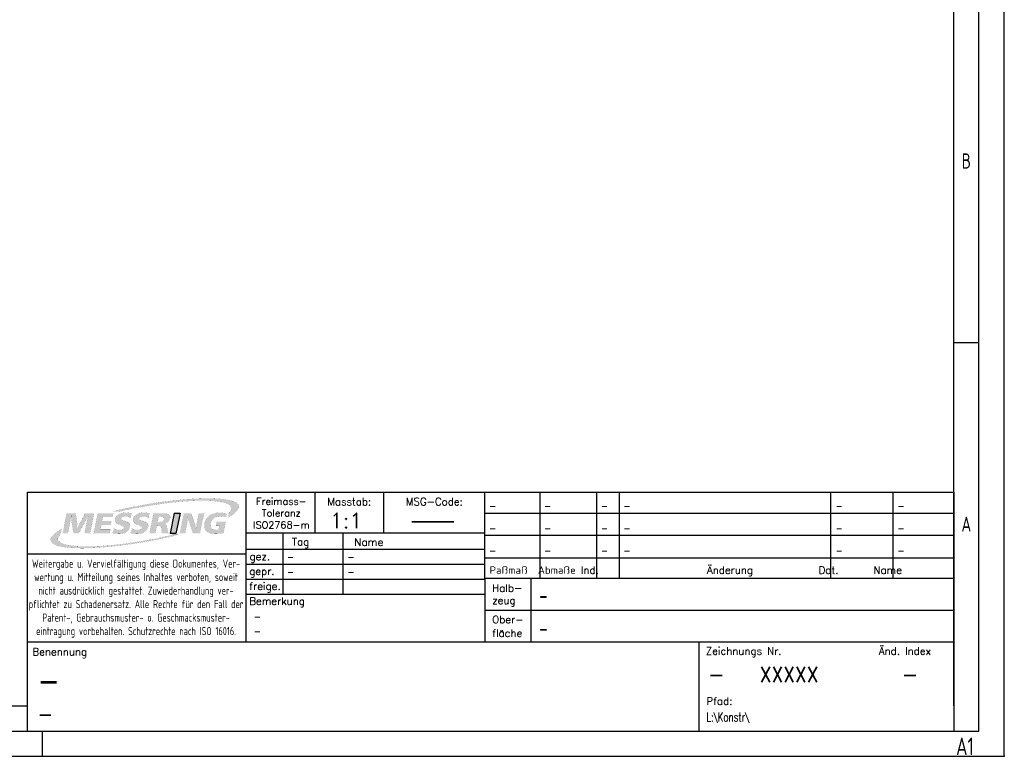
# Paper-space layout 'A1 - Layout' of a CAD drawing. Extents: x 0 to 841, y 1 to 595.
# Tile 3 of 5: x 647 to 841, y 1 to 146. Entities that reach past the tile are written whole.
import ezdxf
from ezdxf.enums import TextEntityAlignment as Align

# ---------------------------------------------------------------- set-up
doc = ezdxf.new("R2010")
doc.units = 0
doc.header["$LTSCALE"] = 50
doc.header["$PDSIZE"] = -1
doc.layers.get('0').update_dxf_attribs({"color": 6, "linetype": 'CONTINUOUS'})
for name, color, linetype in [('3', 3, 'CONTINUOUS'), ('5', 4, 'CONTINUOUS'), ('6', 2, 'CONTINUOUS'), ('7', 7, 'CONTINUOUS'), ('EBENE_1', 7, 'CONTINUOUS'), ('RAHMEN', 6, 'CONTINUOUS'), ('SFD', 6, 'CONTINUOUS')]:
    doc.layers.add(name, color=color, linetype=linetype)
doc.styles.add('ISO8', font='ISOCP3.SHX', dxfattribs={"width": 0.8})
doc.styles.add('ROMANS', font='SIMPLEX', dxfattribs={"height": 3})
doc.styles.get("Standard").update_dxf_attribs({"font": 'isocp3.shx'})

# ---------------------------------------------------------------- blocks, each defined once
blk = doc.blocks.new('RAHMEN-A1')
at = {"layer": 'RAHMEN', "color": 3}
for p, q in [((841, 0), (841, 594)), ((651, 0), (651, 5)), ((0, 0), (841, 0))]:
    blk.add_line(p, q, dxfattribs=at)
at = {"layer": 'RAHMEN', "color": 5}
for p, q in [((836, 5), (836, 589)), ((5, 5), (836, 5))]:
    blk.add_line(p, q, dxfattribs=at)
at = {"layer": 'RAHMEN', "color": 2}
for p, q in [((831, 10), (831, 584)), ((831, 81.75), (836, 81.75)), ((10, 10), (648, 10))]:
    blk.add_line(p, q, dxfattribs=at)
at = {"layer": 'RAHMEN', "color": 2, "style": 'ISO8', "width": 0.8}
for s, p in [('B', (833.5, 117.62)), ('A', (833.5, 45.88))]:
    blk.add_text(s, height=3, dxfattribs=at).set_placement(p, align=Align.MIDDLE)
blk = doc.blocks.new('MESSRING')
at = {"layer": '7', "linetype": 'Continuous'}
h = blk.add_hatch(color=1, dxfattribs=at)
h.paths.add_polyline_path([(-4.134622, 0.010354), (-4.130075, 0.035084), (-4.125008, 0.066667), (-4.119492, 0.105047), (-4.113625, 0.148646), (-4.107487, 0.19585), (-4.101173, 0.246543), (-4.100803, 0.210274), (-4.099705, 0.175362), (-4.09802, 0.141748), (-4.095717, 0.109752), (-4.092751, 0.079765), (-4.089236, 0.05185), (-3.975563, -0.728244), (-3.682457, -0.728244), (-3.247906, 0.064878), (-3.232773, 0.092542), (-3.217756, 0.121268), (-3.202988, 0.151055), (-3.188301, 0.181901), (-3.173543, 0.213749), (-3.158858, 0.246543), (-3.171549, 0.204333), (-3.183045, 0.163834), (-3.193488, 0.124988), (-3.202965, 0.087471), (-3.211467, 0.050893), (-3.21902, 0.015142), (-3.367862, -0.728244), (-3.060921, -0.728244), (-2.839228, 0.378992), (-3.329799, 0.378992), (-3.686016, -0.280083), (-3.698913, -0.306234), (-3.711965, -0.335757), (-3.72524, -0.368654), (-3.73824, -0.40429), (-3.75102, -0.442058), (-3.763508, -0.481957), (-3.759236, -0.444917), (-3.756252, -0.409415), (-3.754579, -0.375567), (-3.754213, -0.343719), (-3.755271, -0.314059), (-3.757921, -0.286469), (-3.848634, 0.378992), (-4.347169, 0.378992), (-4.568866, -0.728244), (-4.282516, -0.728244)])
h.paths.add_polyline_path([(-2.439654, -0.262264), (-1.944657, -0.262264), (-1.902539, -0.051878), (-2.397528, -0.051878), (-2.35274, 0.171799), (-1.828315, 0.171799), (-1.786835, 0.378992), (-2.637917, 0.378992), (-2.859614, -0.728244), (-1.988815, -0.728244), (-1.946051, -0.514673), (-2.490189, -0.514673)])
h.paths.add_polyline_path([(-1.344579, 0.046523), (-1.349984, 0.066935), (-1.348638, 0.089358), (-1.336285, 0.120204), (-1.312528, 0.146269), (-1.27737, 0.167551), (-1.232309, 0.183318), (-1.17883, 0.192822), (-1.116882, 0.196004), (-1.073663, 0.194408), (-1.030041, 0.189621), (-0.986142, 0.181642), (-0.941801, 0.170402), (-0.896731, 0.155911), (-0.850909, 0.138287), (-0.781031, 0.36676), (-0.830993, 0.378978), (-0.882714, 0.388946), (-0.93635, 0.396547), (-0.991725, 0.402055), (-1.049186, 0.405319), (-1.108594, 0.406394), (-1.188035, 0.40391), (-1.262134, 0.396453), (-1.330887, 0.384016), (-1.394286, 0.366592), (-1.452324, 0.344174), (-1.504996, 0.316756), (-1.572663, 0.267084), (-1.625727, 0.207811), (-1.66422, 0.13891), (-1.688173, 0.060358), (-1.694515, -0.012947), (-1.682321, -0.076977), (-1.651587, -0.131665), (-1.600099, -0.179831), (-1.525549, -0.223855), (-1.427902, -0.263858), (-1.411425, -0.269602), (-1.390701, -0.276646), (-1.365894, -0.28487), (-1.274119, -0.323799), (-1.22275, -0.365624), (-1.211799, -0.410406), (-1.22497, -0.44526), (-1.249515, -0.474853), (-1.285508, -0.49924), (-1.331032, -0.517417), (-1.384124, -0.528324), (-1.444787, -0.531961), (-1.49364, -0.52992), (-1.543699, -0.5238), (-1.595031, -0.513602), (-1.646937, -0.499509), (-1.699208, -0.481687), (-1.75178, -0.460142), (-1.828913, -0.707232), (-1.770763, -0.721595), (-1.711819, -0.733299), (-1.652016, -0.742346), (-1.591522, -0.748805), (-1.530584, -0.752724), (-1.469256, -0.754043), (-1.387028, -0.751363), (-1.310437, -0.743326), (-1.239478, -0.729939), (-1.174146, -0.711211), (-1.114433, -0.687147), (-1.060335, -0.657756), (-1.003482, -0.61582), (-0.956028, -0.566925), (-0.91796, -0.511071), (-0.889262, -0.448259), (-0.869921, -0.378488), (-0.863286, -0.328643), (-0.864289, -0.283291), (-0.872976, -0.242315), (-0.88937, -0.205098), (-0.914036, -0.17066), (-0.947067, -0.139118), (-1.002117, -0.106325), (-1.08796, -0.070221), (-1.204677, -0.030866), (-1.225179, -0.024552), (-1.24231, -0.01936), (-1.25598, -0.015169), (-1.288096, -0.00275), (-1.3136, 0.011681), (-1.33235, 0.028181)])
h.paths.add_polyline_path([(-0.100026, -0.070221), (-0.21674, -0.030866), (-0.237241, -0.024552), (-0.254374, -0.01936), (-0.268047, -0.015169), (-0.300163, -0.00275), (-0.325666, 0.011681), (-0.344413, 0.028181), (-0.356638, 0.046523), (-0.362046, 0.066935), (-0.360709, 0.089358), (-0.348353, 0.120204), (-0.324596, 0.146269), (-0.289437, 0.167551), (-0.244377, 0.183318), (-0.190895, 0.192822), (-0.128937, 0.196004), (-0.085723, 0.194408), (-0.042105, 0.189621), (0.001791, 0.181642), (0.04614, 0.170402), (0.09121, 0.155911), (0.137024, 0.138287), (0.206902, 0.36676), (0.156938, 0.378978), (0.105219, 0.388946), (0.051587, 0.396547), (-0.003788, 0.402055), (-0.06125, 0.405319), (-0.120661, 0.406394), (-0.200102, 0.40391), (-0.274201, 0.396453), (-0.342953, 0.384016), (-0.406351, 0.366592), (-0.464389, 0.344174), (-0.517059, 0.316756), (-0.584728, 0.267084), (-0.637793, 0.207811), (-0.676285, 0.13891), (-0.700236, 0.060358), (-0.706576, -0.012947), (-0.694381, -0.076977), (-0.663642, -0.131665), (-0.612163, -0.179831), (-0.537616, -0.223855), (-0.439965, -0.263858), (-0.42349, -0.269602), (-0.402764, -0.276646), (-0.377961, -0.28487), (-0.286188, -0.323799), (-0.234817, -0.365624), (-0.223866, -0.410406), (-0.237039, -0.44526), (-0.261582, -0.474853), (-0.297571, -0.49924), (-0.343099, -0.517417), (-0.396193, -0.528324), (-0.456858, -0.531961), (-0.505705, -0.52992), (-0.555762, -0.5238), (-0.607094, -0.513602), (-0.659001, -0.499509), (-0.711274, -0.481687), (-0.763846, -0.460142), (-0.84098, -0.707232), (-0.782829, -0.721595), (-0.723883, -0.733299), (-0.664079, -0.742346), (-0.603585, -0.748805), (-0.542646, -0.752724), (-0.481315, -0.754043), (-0.399087, -0.751363), (-0.322498, -0.743326), (-0.251541, -0.729939), (-0.186211, -0.711211), (-0.126499, -0.687147), (-0.072402, -0.657756), (-0.015547, -0.61582), (0.031906, -0.566925), (0.069974, -0.511071), (0.098671, -0.448259), (0.118012, -0.378488), (0.124648, -0.328643), (0.123644, -0.283291), (0.114957, -0.242315), (0.098565, -0.205098), (0.073898, -0.17066), (0.040866, -0.139118), (-0.014184, -0.106325)])
h.paths.add_polyline_path([(0.606031, -0.295772), (0.653413, -0.295772), (0.710484, -0.298876), (0.755193, -0.308188), (0.787602, -0.323705), (0.810493, -0.347552), (0.827271, -0.381331), (0.837941, -0.425039), (0.884949, -0.728244), (1.225441, -0.728244), (1.151595, -0.357269), (1.126531, -0.27378), (1.086915, -0.213333), (1.033764, -0.179008), (1.10982, -0.158259), (1.175752, -0.127337), (1.231575, -0.086189), (1.276216, -0.035723), (1.308686, 0.023195), (1.329075, 0.090685), (1.333808, 0.179517), (1.309076, 0.251859), (1.254819, 0.307713), (1.207948, 0.333408), (1.149845, 0.353371), (1.080526, 0.367613), (1.000006, 0.37615), (0.908303, 0.378992), (0.421244, 0.378992), (0.199543, -0.728244), (0.519441, -0.728244)])
h.paths.add_polyline_path([(0.645331, -0.099488), (0.702154, 0.184307), (0.783083, 0.184307), (0.859777, 0.180406), (0.919671, 0.168702), (0.962638, 0.149197), (0.989924, 0.121367), (1.002308, 0.084731), (0.999799, 0.03935), (0.985409, -0.003108), (0.960787, -0.037881), (0.925945, -0.064906), (0.880888, -0.084158), (0.825612, -0.095666), (0.760098, -0.099488)], flags=16)
h.paths.add_polyline_path([(1.326083, -0.728244), (1.652752, -0.728244), (1.874449, 0.378992), (1.54778, 0.378992)])
h.paths.add_polyline_path([(2.267697, -0.143902), (2.275673, -0.099594), (2.282719, -0.050792), (2.28874, 0.002382), (2.293807, 0.059473), (2.297492, 0.120116), (2.299858, 0.184307), (2.303782, 0.141749), (2.308855, 0.101323), (2.315012, 0.063028), (2.322656, 0.026755), (2.33166, -0.007628), (2.342016, -0.040181), (2.572988, -0.728244), (2.979114, -0.728244), (3.200811, 0.378992), (2.905933, 0.378992), (2.780362, -0.248161), (2.773294, -0.287447), (2.76735, -0.329273), (2.762587, -0.373701), (2.758956, -0.420877), (2.756514, -0.47095), (2.755445, -0.523976), (2.747311, -0.469456), (2.739246, -0.420783), (2.73113, -0.377961), (2.72299, -0.341176), (2.715081, -0.310127), (2.70739, -0.28487), (2.485398, 0.378992), (2.0775, 0.378992), (1.855807, -0.728244), (2.150693, -0.728244)])
h.paths.add_polyline_path([(3.224028, -0.458852), (3.247064, -0.514137), (3.278788, -0.563951), (3.319205, -0.608295), (3.361523, -0.642429), (3.41013, -0.672022), (3.465026, -0.697071), (3.526213, -0.717572), (3.59369, -0.733524), (3.667459, -0.744921), (3.74752, -0.751762), (3.833874, -0.754043), (3.906548, -0.752635), (3.978602, -0.748449), (4.050024, -0.741547), (4.120746, -0.731881), (4.190209, -0.719378), (4.258539, -0.704039), (4.382087, -0.086992), (3.889744, -0.086992), (3.847941, -0.295772), (4.036866, -0.295772), (3.990528, -0.527173), (3.97092, -0.531003), (3.950811, -0.534066), (3.930114, -0.536476), (3.908265, -0.538252), (3.885311, -0.539318), (3.861189, -0.539673), (3.779453, -0.533489), (3.709074, -0.514938), (3.650105, -0.484019), (3.602602, -0.440732), (3.568007, -0.386973), (3.548122, -0.324633), (3.542921, -0.253715), (3.552378, -0.17422), (3.576077, -0.091992), (3.612437, -0.018863), (3.661482, 0.04514), (3.723236, 0.099992), (3.780309, 0.136184), (3.842554, 0.164334), (3.90997, 0.184443), (3.982559, 0.196509), (4.060319, 0.200531), (4.130221, 0.198781), (4.199843, 0.193213), (4.268501, 0.18335), (4.335506, 0.168715), (4.400173, 0.148831), (4.431882, 0.358197), (4.356473, 0.377149), (4.282123, 0.391156), (4.207731, 0.400639), (4.132196, 0.40602), (4.054417, 0.40772), (3.980189, 0.4058), (3.908961, 0.40004), (3.84073, 0.390443), (3.775495, 0.37701), (3.713253, 0.359744), (3.654002, 0.338647), (3.597742, 0.313721), (3.544469, 0.284968), (3.494181, 0.25239), (3.441835, 0.211558), (3.394614, 0.166856), (3.352515, 0.118276), (3.315532, 0.065812), (3.28366, 0.009459), (3.256895, -0.050791), (3.235232, -0.114943), (3.218665, -0.183004), (3.206999, -0.260172), (3.204, -0.331869), (3.209675, -0.398096)])
h.paths.add_polyline_path([(4.64176, 0.777098), (4.663984, 0.746917), (4.68663, 0.695289), (4.692565, 0.640843), (4.682079, 0.583789), (4.65546, 0.524337), (4.612995, 0.462697), (4.554972, 0.399079), (4.51598, 0.15485), (4.583121, 0.192843), (4.646449, 0.230537), (4.705924, 0.267907), (4.7615, 0.304932), (4.813137, 0.341588), (4.86079, 0.37785), (4.904417, 0.413697), (4.967685, 0.472075), (5.01964, 0.529164), (5.060097, 0.584825), (5.08887, 0.638924), (5.105771, 0.691323), (5.110615, 0.741887), (5.103215, 0.79048), (5.083386, 0.836965), (5.062694, 0.867447), (5.036231, 0.896838), (5.003885, 0.9251), (4.965545, 0.952198), (4.921101, 0.978095), (4.870442, 1.002754), (4.813458, 1.026141), (4.750036, 1.048218), (4.680067, 1.06895), (4.60344, 1.0883), (4.520044, 1.106231), (4.429768, 1.122709), (4.384115, 1.130057), (4.337175, 1.136993), (4.288971, 1.143518), (4.239524, 1.149633), (4.188856, 1.155338), (4.136991, 1.160634), (4.083951, 1.165523), (4.029758, 1.170005), (3.974434, 1.174081), (3.918001, 1.177752), (3.860483, 1.18102), (3.801902, 1.183884), (3.742279, 1.186346), (3.681638, 1.188407), (3.620001, 1.190068), (3.557389, 1.191329), (3.493826, 1.192192), (3.429334, 1.192657), (3.363935, 1.192725), (3.297652, 1.192398), (3.230506, 1.191676), (3.162521, 1.19056), (3.093719, 1.189051), (3.024122, 1.18715), (2.953752, 1.184858), (2.900816, 1.182899), (2.847473, 1.180732), (2.793732, 1.178357), (2.739599, 1.175775), (2.685081, 1.172987), (2.630186, 1.169995), (2.57492, 1.166798), (2.519292, 1.163398), (2.463308, 1.159795), (2.406976, 1.155991), (2.350303, 1.151986), (2.293296, 1.147781), (2.235962, 1.143377), (2.178308, 1.138775), (2.120343, 1.133976), (2.062072, 1.12898), (2.003503, 1.123788), (1.944644, 1.118401), (1.885502, 1.112821), (1.826084, 1.107047), (1.766396, 1.101081), (1.706448, 1.094923), (1.646244, 1.088575), (1.585794, 1.082037), (1.525104, 1.07531), (1.464181, 1.068395), (1.403032, 1.061293), (1.341665, 1.054004), (1.280088, 1.04653), (1.218306, 1.038871), (1.156328, 1.031028), (1.094161, 1.023003), (1.031812, 1.014795), (0.969287, 1.006406), (0.9114, 0.998499), (0.853396, 0.990444), (0.795282, 0.982241), (0.737064, 0.973891), (0.678748, 0.965394), (0.62034, 0.956751), (0.561847, 0.947965), (0.503273, 0.939034), (0.444626, 0.92996), (0.385911, 0.920745), (0.327135, 0.911388), (0.268303, 0.901892), (0.209421, 0.892256), (0.150496, 0.882481), (0.091533, 0.872569), (0.032539, 0.86252), (-0.026481, 0.852335), (-0.085519, 0.842015), (-0.144572, 0.831561), (-0.203631, 0.820974), (-0.262692, 0.810255), (-0.321747, 0.799404), (-0.380792, 0.788423), (-0.43982, 0.777312), (-0.498825, 0.766072), (-0.557801, 0.754704), (-0.616742, 0.743208), (-0.675641, 0.731587), (-0.734494, 0.719841), (-0.793293, 0.70797), (-0.852033, 0.695975), (-0.910708, 0.683857), (-0.969311, 0.671618), (-1.027837, 0.659258), (-1.086279, 0.646778), (-1.144632, 0.634178), (-1.20289, 0.621461), (-1.265333, 0.607672), (-1.327651, 0.593746), (-1.389837, 0.579686), (-1.45188, 0.565493), (-1.513772, 0.551169), (-1.575503, 0.536716), (-1.637065, 0.522135), (-1.698448, 0.507428), (-1.759643, 0.492597), (-1.820641, 0.477644), (-1.881433, 0.462571), (-1.472, 0.462571), (-1.400011, 0.47943), (-1.327785, 0.496098), (-1.255336, 0.512572), (-1.18268, 0.528849), (-1.109831, 0.544925), (-1.051875, 0.557544), (-0.993819, 0.570036), (-0.935669, 0.5824), (-0.877432, 0.594635), (-0.819116, 0.606739), (-0.760728, 0.618712), (-0.702274, 0.630553), (-0.643761, 0.642259), (-0.585197, 0.653832), (-0.526588, 0.665268), (-0.467942, 0.676568), (-0.409266, 0.68773), (-0.350566, 0.698753), (-0.291849, 0.709636), (-0.233123, 0.720379), (-0.174395, 0.730978), (-0.115671, 0.741435), (-0.056958, 0.751747), (0.001735, 0.761914), (0.060404, 0.771935), (0.119039, 0.781808), (0.177635, 0.791532), (0.236185, 0.801107), (0.294681, 0.810531), (0.353116, 0.819803), (0.411483, 0.828922), (0.469776, 0.837887), (0.527988, 0.846697), (0.586111, 0.855351), (0.644138, 0.863847), (0.702062, 0.872186), (0.759877, 0.880365), (0.817575, 0.888383), (0.87515, 0.89624), (0.937852, 0.904633), (1.000372, 0.912833), (1.062702, 0.920838), (1.12483, 0.928646), (1.186748, 0.936257), (1.248447, 0.943669), (1.309916, 0.95088), (1.371147, 0.95789), (1.43213, 0.964697), (1.492856, 0.9713), (1.553314, 0.977697), (1.613496, 0.983886), (1.673393, 0.989868), (1.732994, 0.995639), (1.79229, 1.0012), (1.851273, 1.006548), (1.909931, 1.011682), (1.968257, 1.016601), (2.02624, 1.021304), (2.083871, 1.025789), (2.14114, 1.030054), (2.198039, 1.034099), (2.254557, 1.037922), (2.310686, 1.041522), (2.366415, 1.044897), (2.421736, 1.048046), (2.476639, 1.050968), (2.531113, 1.053661), (2.585151, 1.056124), (2.638743, 1.058355), (2.691878, 1.060354), (2.7652, 1.062752), (2.837633, 1.064698), (2.909146, 1.06619), (2.979707, 1.067226), (3.049286, 1.067804), (3.11785, 1.067923), (3.185368, 1.06758), (3.251809, 1.066774), (3.317142, 1.065503), (3.381334, 1.063765), (3.444355, 1.061558), (3.506173, 1.05888), (3.566756, 1.05573), (3.626074, 1.052104), (3.684094, 1.048003), (3.740786, 1.043423), (3.796118, 1.038362), (3.850058, 1.03282), (3.902576, 1.026793), (3.953639, 1.020281), (4.003216, 1.013281), (4.051276, 1.005791), (4.142136, 0.989519), (4.225627, 0.971671), (4.301863, 0.952289), (4.370954, 0.931413), (4.433014, 0.909085), (4.488153, 0.885346), (4.536486, 0.860237), (4.578123, 0.833799), (4.613177, 0.806072)])
h.paths.add_polyline_path([(-4.996131, -1.346673), (-4.955492, -1.363811), (-4.911607, -1.380229), (-4.864498, -1.395915), (-4.814186, -1.410855), (-4.760695, -1.425038), (-4.704047, -1.438452), (-4.644263, -1.451084), (-4.581366, -1.462922), (-4.515379, -1.473953), (-4.446324, -1.484166), (-4.374223, -1.493548), (-4.299098, -1.502086), (-4.220971, -1.509768), (-4.139866, -1.516583), (-4.087877, -1.520387), (-4.035149, -1.52383), (-3.981691, -1.526915), (-3.927514, -1.529646), (-3.872626, -1.532024), (-3.817038, -1.534053), (-3.760759, -1.535737), (-3.703798, -1.537077), (-3.646166, -1.538077), (-3.587871, -1.53874), (-3.528924, -1.539069), (-3.469333, -1.539067), (-3.409109, -1.538737), (-3.348261, -1.538082), (-3.286799, -1.537104), (-3.224732, -1.535808), (-3.16207, -1.534195), (-3.098822, -1.53227), (-3.034998, -1.530034), (-2.970608, -1.527491), (-2.905661, -1.524644), (-2.840167, -1.521495), (-2.774135, -1.518049), (-2.707575, -1.514307), (-2.65266, -1.511021), (-2.59739, -1.507531), (-2.541772, -1.50384), (-2.485816, -1.499947), (-2.42953, -1.495856), (-2.372923, -1.491566), (-2.316003, -1.487079), (-2.25878, -1.482397), (-2.201263, -1.477521), (-2.143459, -1.472452), (-2.085377, -1.467192), (-2.027028, -1.461741), (-1.968418, -1.456102), (-1.909557, -1.450275), (-1.850454, -1.444262), (-1.791117, -1.438063), (-1.731555, -1.431682), (-1.671777, -1.425118), (-1.611791, -1.418373), (-1.551607, -1.411449), (-1.491233, -1.404346), (-1.430677, -1.397066), (-1.369949, -1.389611), (-1.309058, -1.381981), (-1.248011, -1.374178), (-1.186818, -1.366204), (-1.125487, -1.358059), (-1.064028, -1.349745), (-1.002449, -1.341264), (-0.94497, -1.333211), (-0.887358, -1.325008), (-0.82962, -1.316656), (-0.771762, -1.308157), (-0.713791, -1.29951), (-0.655713, -1.290717), (-0.597535, -1.281779), (-0.539264, -1.272696), (-0.480905, -1.26347), (-0.422466, -1.254101), (-0.363952, -1.244591), (-0.305371, -1.234939), (-0.246728, -1.225148), (-0.188031, -1.215217), (-0.129285, -1.205149), (-0.070498, -1.194943), (-0.011675, -1.184601), (0.047176, -1.174123), (0.10605, -1.163511), (0.164939, -1.152765), (0.223837, -1.141886), (0.282739, -1.130876), (0.341636, -1.119734), (0.400523, -1.108462), (0.459394, -1.097061), (0.518241, -1.085532), (0.577059, -1.073875), (0.63584, -1.062092), (0.694579, -1.050183), (0.753268, -1.03815), (0.811902, -1.025992), (0.8719, -1.013409), (0.931844, -1.000693), (0.991729, -0.987844), (1.051549, -0.974862), (1.111299, -0.961748), (1.170972, -0.948502), (1.230565, -0.935125), (1.290071, -0.921617), (1.349485, -0.907979), (1.408801, -0.894211), (1.468014, -0.880313), (1.527119, -0.866286), (1.58611, -0.852131), (1.644982, -0.837848), (1.703729, -0.823436), (1.762346, -0.808898), (1.464516, -0.808898), (1.399712, -0.824485), (1.334755, -0.839906), (1.269653, -0.855158), (1.204416, -0.870242), (1.13905, -0.885157), (1.073566, -0.899902), (1.007971, -0.914477), (0.942273, -0.928881), (0.876482, -0.943114), (0.810606, -0.957175), (0.744654, -0.971063), (0.686615, -0.983129), (0.628499, -0.995067), (0.570313, -1.006876), (0.512067, -1.018554), (0.453769, -1.0301), (0.395426, -1.041513), (0.337048, -1.052791), (0.278643, -1.063932), (0.220219, -1.074937), (0.161784, -1.085803), (0.103348, -1.096529), (0.044918, -1.107114), (-0.013498, -1.117556), (-0.07189, -1.127855), (-0.130251, -1.138008), (-0.188572, -1.148015), (-0.246845, -1.157874), (-0.305061, -1.167584), (-0.363212, -1.177144), (-0.421289, -1.186552), (-0.479285, -1.195807), (-0.53719, -1.204908), (-0.594997, -1.213853), (-0.652696, -1.222641), (-0.710281, -1.23127), (-0.767741, -1.239741), (-0.825069, -1.24805), (-0.882257, -1.256197), (-0.939295, -1.264181), (-1.002881, -1.272915), (-1.066334, -1.281458), (-1.129641, -1.289807), (-1.192791, -1.297961), (-1.255772, -1.305917), (-1.318573, -1.313674), (-1.38118, -1.32123), (-1.443583, -1.328583), (-1.50577, -1.335731), (-1.567729, -1.342673), (-1.629447, -1.349406), (-1.690914, -1.355929), (-1.752117, -1.362239), (-1.813044, -1.368336), (-1.873684, -1.374216), (-1.934024, -1.379879), (-1.994053, -1.385321), (-2.053759, -1.390543), (-2.113131, -1.395541), (-2.172155, -1.400313), (-2.230821, -1.404859), (-2.289117, -1.409175), (-2.34703, -1.413261), (-2.40455, -1.417114), (-2.461663, -1.420732), (-2.518358, -1.424114), (-2.585409, -1.427839), (-2.651876, -1.431232), (-2.717746, -1.434289), (-2.783007, -1.437007), (-2.847648, -1.439382), (-2.911656, -1.441413), (-2.975019, -1.443096), (-3.037725, -1.444427), (-3.099761, -1.445404), (-3.161116, -1.446024), (-3.221777, -1.446283), (-3.281732, -1.446179), (-3.340969, -1.445709), (-3.399476, -1.444868), (-3.45724, -1.443655), (-3.51425, -1.442066), (-3.570493, -1.440098), (-3.625958, -1.437749), (-3.680631, -1.435014), (-3.734501, -1.431891), (-3.787556, -1.428377), (-3.839783, -1.424469), (-3.925611, -1.416968), (-4.00772, -1.408379), (-4.086081, -1.398722), (-4.160666, -1.38802), (-4.231444, -1.376294), (-4.298387, -1.363566), (-4.361466, -1.349859), (-4.42065, -1.335193), (-4.475911, -1.319591), (-4.52722, -1.303074), (-4.574546, -1.285665), (-4.617862, -1.267385), (-4.657138, -1.248256), (-4.729908, -1.202893), (-4.783385, -1.153486), (-4.817668, -1.100249), (-4.832856, -1.0434), (-4.829051, -0.983156), (-4.80635, -0.919732), (-4.775429, -0.86806), (-4.732888, -0.814625), (-4.678752, -0.759535), (-4.627882, -0.493937), (-4.705515, -0.537535), (-4.777846, -0.58061), (-4.844873, -0.623127), (-4.906594, -0.665052), (-4.963007, -0.706352), (-5.014112, -0.746993), (-5.059905, -0.78694), (-5.100385, -0.82616), (-5.135551, -0.864619), (-5.1654, -0.902282), (-5.189931, -0.939116), (-5.209142, -0.975087), (-5.229602, -1.034094), (-5.234848, -1.090484), (-5.224898, -1.144133), (-5.199771, -1.194916), (-5.159483, -1.242708), (-5.104054, -1.287387), (-5.0335, -1.328827)])
at = {"layer": 'EBENE_1', "color": 1, "linetype": 'Continuous'}
for p, q in [((1.54778, 0.378992), (1.326083, -0.728244)), ((1.54778, 0.378992), (1.874449, 0.378992)), ((1.874449, 0.378992), (1.652752, -0.728244)), ((1.652752, -0.728244), (1.326083, -0.728244))]:
    blk.add_line(p, q, dxfattribs=at)
at = {"layer": 'EBENE_1', "color": 1, "linetype": 'Continuous', "const_width": 0.003}
for points in [[(4.429768, 1.122709), (4.384115, 1.130057), (4.337175, 1.136993), (4.288971, 1.143518), (4.239524, 1.149633), (4.188856, 1.155338), (4.136991, 1.160634), (4.083951, 1.165523), (4.029758, 1.170005), (3.974434, 1.174081), (3.918001, 1.177752), (3.860483, 1.18102), (3.801902, 1.183884), (3.742279, 1.186346), (3.681638, 1.188407), (3.620001, 1.190068), (3.557389, 1.191329), (3.493826, 1.192192), (3.429334, 1.192657), (3.363935, 1.192725), (3.297652, 1.192398), (3.230506, 1.191676), (3.162521, 1.19056), (3.093719, 1.189051), (3.024122, 1.18715), (2.953752, 1.184858), (2.900816, 1.182899), (2.847473, 1.180732), (2.793732, 1.178357), (2.739599, 1.175775), (2.685081, 1.172987), (2.630186, 1.169995), (2.57492, 1.166798), (2.519292, 1.163398), (2.463308, 1.159795), (2.406976, 1.155991), (2.350303, 1.151986), (2.293296, 1.147781), (2.235962, 1.143377), (2.178308, 1.138775), (2.120343, 1.133976), (2.062072, 1.12898), (2.003503, 1.123788), (1.944644, 1.118401), (1.885502, 1.112821), (1.826084, 1.107047), (1.766396, 1.101081), (1.706448, 1.094923), (1.646244, 1.088575), (1.585794, 1.082037), (1.525104, 1.07531), (1.464181, 1.068395), (1.403032, 1.061293), (1.341665, 1.054004), (1.280088, 1.04653), (1.218306, 1.038871), (1.156328, 1.031028), (1.094161, 1.023003), (1.031812, 1.014795), (0.969287, 1.006406), (0.9114, 0.998499), (0.853396, 0.990444), (0.795282, 0.982241), (0.737064, 0.973891), (0.678748, 0.965394), (0.62034, 0.956751), (0.561847, 0.947965), (0.503273, 0.939034), (0.444626, 0.92996), (0.385911, 0.920745), (0.327135, 0.911388), (0.268303, 0.901892), (0.209421, 0.892256), (0.150496, 0.882481), (0.091533, 0.872569), (0.032539, 0.86252), (-0.026481, 0.852335), (-0.085519, 0.842015), (-0.144572, 0.831561), (-0.203631, 0.820974), (-0.262692, 0.810255), (-0.321747, 0.799404), (-0.380792, 0.788423), (-0.43982, 0.777312), (-0.498825, 0.766072), (-0.557801, 0.754704), (-0.616742, 0.743208), (-0.675641, 0.731587), (-0.734494, 0.719841), (-0.793293, 0.70797), (-0.852033, 0.695975), (-0.910708, 0.683857), (-0.969311, 0.671618), (-1.027837, 0.659258), (-1.086279, 0.646778), (-1.144632, 0.634178), (-1.20289, 0.621461), (-1.20289, 0.621461), (-1.265333, 0.607672), (-1.327651, 0.593746), (-1.389837, 0.579686), (-1.45188, 0.565493), (-1.513772, 0.551169), (-1.575503, 0.536716), (-1.637065, 0.522135), (-1.698448, 0.507428), (-1.759643, 0.492597), (-1.820641, 0.477644), (-1.881433, 0.462571), (-1.472, 0.462571), (-1.400011, 0.47943), (-1.327785, 0.496098), (-1.255336, 0.512572), (-1.18268, 0.528849), (-1.109831, 0.544925), (-1.051875, 0.557544), (-0.993819, 0.570036), (-0.935669, 0.5824), (-0.877432, 0.594635), (-0.819116, 0.606739), (-0.760728, 0.618712), (-0.702274, 0.630553), (-0.643761, 0.642259), (-0.585197, 0.653832), (-0.526588, 0.665268), (-0.467942, 0.676568), (-0.409266, 0.68773), (-0.350566, 0.698753), (-0.291849, 0.709636), (-0.233123, 0.720379), (-0.174395, 0.730978), (-0.115671, 0.741435), (-0.056958, 0.751747), (0.001735, 0.761914), (0.060404, 0.771935), (0.119039, 0.781808), (0.177635, 0.791532), (0.236185, 0.801107), (0.294681, 0.810531), (0.353116, 0.819803), (0.411483, 0.828922), (0.469776, 0.837887), (0.527988, 0.846697), (0.586111, 0.855351), (0.644138, 0.863847), (0.702062, 0.872186), (0.759877, 0.880365), (0.817575, 0.888383), (0.87515, 0.89624), (0.937852, 0.904633), (1.000372, 0.912833), (1.062702, 0.920838), (1.12483, 0.928646), (1.186748, 0.936257), (1.248447, 0.943669), (1.309916, 0.95088), (1.371147, 0.95789), (1.43213, 0.964697), (1.492856, 0.9713), (1.553314, 0.977697), (1.613496, 0.983886), (1.673393, 0.989868), (1.732994, 0.995639), (1.79229, 1.0012), (1.851273, 1.006548), (1.909931, 1.011682), (1.968257, 1.016601), (2.02624, 1.021304), (2.083871, 1.025789), (2.14114, 1.030054), (2.198039, 1.034099), (2.254557, 1.037922), (2.310686, 1.041522), (2.366415, 1.044897), (2.421736, 1.048046), (2.476639, 1.050968), (2.531113, 1.053661), (2.585151, 1.056124), (2.638743, 1.058355), (2.691878, 1.060354), (2.691878, 1.060354), (2.7652, 1.062752), (2.837633, 1.064698), (2.909146, 1.06619), (2.979707, 1.067226), (3.049286, 1.067804), (3.11785, 1.067923), (3.185368, 1.06758), (3.251809, 1.066774), (3.317142, 1.065503), (3.381334, 1.063765), (3.444355, 1.061558), (3.506173, 1.05888), (3.566756, 1.05573), (3.626074, 1.052104), (3.684094, 1.048003), (3.740786, 1.043423), (3.796118, 1.038362), (3.850058, 1.03282), (3.902576, 1.026793), (3.953639, 1.020281), (4.003216, 1.013281), (4.051276, 1.005791), (4.142136, 0.989519), (4.225627, 0.971671), (4.301863, 0.952289), (4.370954, 0.931413), (4.433014, 0.909085), (4.488153, 0.885346), (4.536486, 0.860237), (4.578123, 0.833799), (4.613177, 0.806072), (4.64176, 0.777098), (4.663984, 0.746917), (4.68663, 0.695289), (4.692565, 0.640843), (4.682079, 0.583789), (4.65546, 0.524337), (4.612995, 0.462697), (4.554972, 0.399079), (4.51598, 0.15485), (4.583121, 0.192843), (4.646449, 0.230537), (4.705924, 0.267907), (4.7615, 0.304932), (4.813137, 0.341588), (4.86079, 0.37785), (4.904417, 0.413697), (4.967685, 0.472075), (5.01964, 0.529164), (5.060097, 0.584825), (5.08887, 0.638924), (5.105771, 0.691323), (5.110615, 0.741887), (5.103215, 0.79048), (5.083386, 0.836965), (5.062694, 0.867447), (5.036231, 0.896838), (5.003885, 0.9251), (4.965545, 0.952198), (4.921101, 0.978095), (4.870442, 1.002754), (4.813458, 1.026141), (4.750036, 1.048218), (4.680067, 1.06895), (4.60344, 1.0883), (4.520044, 1.106231)], [(-4.347169, 0.378992), (-3.848634, 0.378992), (-3.757921, -0.286469), (-3.755271, -0.314059), (-3.754213, -0.343719), (-3.754579, -0.375567), (-3.756252, -0.409415), (-3.759236, -0.444917), (-3.763508, -0.481957), (-3.75102, -0.442058), (-3.73824, -0.40429), (-3.72524, -0.368654), (-3.711965, -0.335757), (-3.698913, -0.306234), (-3.686016, -0.280083), (-3.329799, 0.378992), (-2.839228, 0.378992), (-3.060921, -0.728244), (-3.367862, -0.728244), (-3.21902, 0.015142), (-3.211467, 0.050893), (-3.202965, 0.087471), (-3.193488, 0.124988), (-3.183045, 0.163834), (-3.171549, 0.204333), (-3.158858, 0.246543), (-3.173543, 0.213749), (-3.188301, 0.181901), (-3.202988, 0.151055), (-3.217756, 0.121268), (-3.232773, 0.092542), (-3.247906, 0.064878), (-3.682457, -0.728244), (-3.975563, -0.728244), (-4.089236, 0.05185), (-4.092751, 0.079765), (-4.095717, 0.109752), (-4.09802, 0.141748), (-4.099705, 0.175362), (-4.100803, 0.210274), (-4.101173, 0.246543), (-4.107487, 0.19585), (-4.113625, 0.148646), (-4.119492, 0.105047), (-4.125008, 0.066667), (-4.130075, 0.035084), (-4.134622, 0.010354), (-4.282516, -0.728244), (-4.568866, -0.728244)], [(-2.637917, 0.378992), (-1.786835, 0.378992), (-1.828315, 0.171799), (-2.35274, 0.171799), (-2.397528, -0.051878), (-1.902539, -0.051878), (-1.944657, -0.262264), (-2.439654, -0.262264), (-2.490189, -0.514673), (-1.946051, -0.514673), (-1.988815, -0.728244), (-2.859614, -0.728244)], [(-0.781031, 0.36676), (-0.850909, 0.138287), (-0.896731, 0.155911), (-0.941801, 0.170402), (-0.986142, 0.181642), (-1.030041, 0.189621), (-1.073663, 0.194408), (-1.116882, 0.196004), (-1.17883, 0.192822), (-1.232309, 0.183318), (-1.27737, 0.167551), (-1.312528, 0.146269), (-1.336285, 0.120204), (-1.348638, 0.089358), (-1.349984, 0.066935), (-1.344579, 0.046523), (-1.33235, 0.028181), (-1.3136, 0.011681), (-1.288096, -0.00275), (-1.25598, -0.015169), (-1.24231, -0.01936), (-1.225179, -0.024552), (-1.204677, -0.030866), (-1.08796, -0.070221), (-1.002117, -0.106325), (-0.947067, -0.139118), (-0.914036, -0.17066), (-0.88937, -0.205098), (-0.872976, -0.242315), (-0.864289, -0.283291), (-0.863286, -0.328643), (-0.869921, -0.378488), (-0.889262, -0.448259), (-0.91796, -0.511071), (-0.956028, -0.566925), (-1.003482, -0.61582), (-1.060335, -0.657756), (-1.114433, -0.687147), (-1.174146, -0.711211), (-1.239478, -0.729939), (-1.310437, -0.743326), (-1.387028, -0.751363), (-1.469256, -0.754043), (-1.530584, -0.752724), (-1.591522, -0.748805), (-1.652016, -0.742346), (-1.711819, -0.733299), (-1.770763, -0.721595), (-1.828913, -0.707232), (-1.75178, -0.460142), (-1.699208, -0.481687), (-1.646937, -0.499509), (-1.595031, -0.513602), (-1.543699, -0.5238), (-1.49364, -0.52992), (-1.444787, -0.531961), (-1.384124, -0.528324), (-1.331032, -0.517417), (-1.285508, -0.49924), (-1.249515, -0.474853), (-1.22497, -0.44526), (-1.211799, -0.410406), (-1.22275, -0.365624), (-1.274119, -0.323799), (-1.365894, -0.28487), (-1.390701, -0.276646), (-1.411425, -0.269602), (-1.427902, -0.263858), (-1.525549, -0.223855), (-1.600099, -0.179831), (-1.651587, -0.131665), (-1.682321, -0.076977), (-1.694515, -0.012947), (-1.688173, 0.060358), (-1.66422, 0.13891), (-1.625727, 0.207811), (-1.572663, 0.267084), (-1.504996, 0.316756), (-1.452324, 0.344174), (-1.394286, 0.366592), (-1.330887, 0.384016), (-1.262134, 0.396453), (-1.188035, 0.40391), (-1.108594, 0.406394), (-1.049186, 0.405319), (-0.991725, 0.402055), (-0.93635, 0.396547), (-0.882714, 0.388946), (-0.830993, 0.378978)], [(0.206902, 0.36676), (0.137024, 0.138287), (0.09121, 0.155911), (0.04614, 0.170402), (0.001791, 0.181642), (-0.042105, 0.189621), (-0.085723, 0.194408), (-0.128937, 0.196004), (-0.190895, 0.192822), (-0.244377, 0.183318), (-0.289437, 0.167551), (-0.324596, 0.146269), (-0.348353, 0.120204), (-0.360709, 0.089358), (-0.362046, 0.066935), (-0.356638, 0.046523), (-0.344413, 0.028181), (-0.325666, 0.011681), (-0.300163, -0.00275), (-0.268047, -0.015169), (-0.254374, -0.01936), (-0.237241, -0.024552), (-0.21674, -0.030866), (-0.100026, -0.070221), (-0.014184, -0.106325), (0.040866, -0.139118), (0.073898, -0.17066), (0.098565, -0.205098), (0.114957, -0.242315), (0.123644, -0.283291), (0.124648, -0.328643), (0.118012, -0.378488), (0.098671, -0.448259), (0.069974, -0.511071), (0.031906, -0.566925), (-0.015547, -0.61582), (-0.072402, -0.657756), (-0.126499, -0.687147), (-0.186211, -0.711211), (-0.251541, -0.729939), (-0.322498, -0.743326), (-0.399087, -0.751363), (-0.481315, -0.754043), (-0.542646, -0.752724), (-0.603585, -0.748805), (-0.664079, -0.742346), (-0.723883, -0.733299), (-0.782829, -0.721595), (-0.84098, -0.707232), (-0.763846, -0.460142), (-0.711274, -0.481687), (-0.659001, -0.499509), (-0.607094, -0.513602), (-0.555762, -0.5238), (-0.505705, -0.52992), (-0.456858, -0.531961), (-0.396193, -0.528324), (-0.343099, -0.517417), (-0.297571, -0.49924), (-0.261582, -0.474853), (-0.237039, -0.44526), (-0.223866, -0.410406), (-0.234817, -0.365624), (-0.286188, -0.323799), (-0.377961, -0.28487), (-0.402764, -0.276646), (-0.42349, -0.269602), (-0.439965, -0.263858), (-0.537616, -0.223855), (-0.612163, -0.179831), (-0.663642, -0.131665), (-0.694381, -0.076977), (-0.706576, -0.012947), (-0.700236, 0.060358), (-0.676285, 0.13891), (-0.637793, 0.207811), (-0.584728, 0.267084), (-0.517059, 0.316756), (-0.464389, 0.344174), (-0.406351, 0.366592), (-0.342953, 0.384016), (-0.274201, 0.396453), (-0.200102, 0.40391), (-0.120661, 0.406394), (-0.06125, 0.405319), (-0.003788, 0.402055), (0.051587, 0.396547), (0.105219, 0.388946), (0.156938, 0.378978)], [(0.421244, 0.378992), (0.908303, 0.378992), (1.000006, 0.37615), (1.080526, 0.367613), (1.149845, 0.353371), (1.207948, 0.333408), (1.254819, 0.307713), (1.309076, 0.251859), (1.333808, 0.179517), (1.329075, 0.090685), (1.308686, 0.023195), (1.276216, -0.035723), (1.231575, -0.086189), (1.175752, -0.127337), (1.10982, -0.158259), (1.033764, -0.179008), (1.086915, -0.213333), (1.126531, -0.27378), (1.152535, -0.360402), (1.152378, -0.361205), (1.225441, -0.728244), (0.884949, -0.728244), (0.837941, -0.425039), (0.827271, -0.381331), (0.810493, -0.347552), (0.787602, -0.323705), (0.755193, -0.308188), (0.710484, -0.298876), (0.653413, -0.295772), (0.606031, -0.295772), (0.519441, -0.728244), (0.199543, -0.728244)], [(0.702154, 0.184307), (0.645331, -0.099488), (0.760098, -0.099488), (0.825612, -0.095666), (0.880888, -0.084158), (0.925945, -0.064906), (0.960787, -0.037881), (0.985409, -0.003108), (0.999799, 0.03935), (1.002308, 0.084731), (0.989924, 0.121367), (0.962638, 0.149197), (0.919671, 0.168702), (0.859777, 0.180406), (0.783083, 0.184307)], [(2.0775, 0.378992), (2.485398, 0.378992), (2.70739, -0.28487), (2.715081, -0.310127), (2.72299, -0.341176), (2.73113, -0.377961), (2.739246, -0.420783), (2.747311, -0.469456), (2.755445, -0.523976), (2.756514, -0.47095), (2.758956, -0.420877), (2.762587, -0.373701), (2.76735, -0.329273), (2.773294, -0.287447), (2.780362, -0.248161), (2.905933, 0.378992), (3.200811, 0.378992), (2.979114, -0.728244), (2.572988, -0.728244), (2.342016, -0.040181), (2.33166, -0.007628), (2.322656, 0.026755), (2.315012, 0.063028), (2.308855, 0.101323), (2.303782, 0.141749), (2.299858, 0.184307), (2.297492, 0.120116), (2.293807, 0.059473), (2.28874, 0.002382), (2.282719, -0.050792), (2.275673, -0.099594), (2.267697, -0.143902), (2.150693, -0.728244), (1.855807, -0.728244)], [(4.431882, 0.358197), (4.400173, 0.148831), (4.335506, 0.168715), (4.268501, 0.18335), (4.199843, 0.193213), (4.130221, 0.198781), (4.060319, 0.200531), (3.982559, 0.196509), (3.90997, 0.184443), (3.842554, 0.164334), (3.780309, 0.136184), (3.723236, 0.099992), (3.661482, 0.04514), (3.612437, -0.018863), (3.576077, -0.091992), (3.552378, -0.17422), (3.542921, -0.253715), (3.548122, -0.324633), (3.568007, -0.386973), (3.602602, -0.440732), (3.650105, -0.484019), (3.709074, -0.514938), (3.779453, -0.533489), (3.861189, -0.539673), (3.885311, -0.539318), (3.908265, -0.538252), (3.930114, -0.536476), (3.950811, -0.534066), (3.97092, -0.531003), (3.990528, -0.527173), (4.036866, -0.295772), (3.847941, -0.295772), (3.889744, -0.086992), (4.382087, -0.086992), (4.258539, -0.704039), (4.190209, -0.719378), (4.120746, -0.731881), (4.050024, -0.741547), (3.978602, -0.748449), (3.906548, -0.752635), (3.833874, -0.754043), (3.74752, -0.751762), (3.667459, -0.744921), (3.59369, -0.733524), (3.526213, -0.717572), (3.465026, -0.697071), (3.41013, -0.672022), (3.361523, -0.642429), (3.319205, -0.608295), (3.278788, -0.563951), (3.247064, -0.514137), (3.224028, -0.458852), (3.209675, -0.398096), (3.204, -0.331869), (3.206999, -0.260172), (3.218665, -0.183004), (3.218665, -0.183004), (3.235232, -0.114943), (3.256895, -0.050791), (3.28366, 0.009459), (3.315532, 0.065812), (3.352515, 0.118276), (3.394614, 0.166856), (3.441835, 0.211558), (3.494181, 0.25239), (3.544469, 0.284968), (3.597742, 0.313721), (3.654002, 0.338647), (3.713253, 0.359744), (3.775495, 0.37701), (3.84073, 0.390443), (3.908961, 0.40004), (3.980189, 0.4058), (4.054417, 0.40772), (4.132196, 0.40602), (4.207731, 0.400639), (4.282123, 0.391156), (4.356473, 0.377149)], [(-4.627882, -0.493937), (-4.705515, -0.537535), (-4.777846, -0.58061), (-4.844873, -0.623127), (-4.906594, -0.665052), (-4.963007, -0.706352), (-5.014112, -0.746993), (-5.059905, -0.78694), (-5.100385, -0.82616), (-5.135551, -0.864619), (-5.1654, -0.902282), (-5.189931, -0.939116), (-5.209142, -0.975087), (-5.229602, -1.034094), (-5.234848, -1.090484), (-5.224898, -1.144133), (-5.199771, -1.194916), (-5.159483, -1.242708), (-5.104054, -1.287387), (-5.0335, -1.328827), (-4.996131, -1.346673), (-4.955492, -1.363811), (-4.911607, -1.380229), (-4.864498, -1.395915), (-4.814186, -1.410855), (-4.760695, -1.425038), (-4.704047, -1.438452), (-4.644263, -1.451084), (-4.581366, -1.462922), (-4.515379, -1.473953), (-4.446324, -1.484166), (-4.374223, -1.493548), (-4.299098, -1.502086), (-4.220971, -1.509768), (-4.139866, -1.516583), (-4.087877, -1.520387), (-4.035149, -1.52383), (-3.981691, -1.526915), (-3.927514, -1.529646), (-3.872626, -1.532024), (-3.817038, -1.534053), (-3.760759, -1.535737), (-3.703798, -1.537077), (-3.646166, -1.538077), (-3.587871, -1.53874), (-3.528924, -1.539069), (-3.469333, -1.539067), (-3.409109, -1.538737), (-3.348261, -1.538082), (-3.286799, -1.537104), (-3.224732, -1.535808), (-3.16207, -1.534195), (-3.098822, -1.53227), (-3.034998, -1.530034), (-2.970608, -1.527491), (-2.905661, -1.524644), (-2.840167, -1.521495), (-2.774135, -1.518049), (-2.707575, -1.514307), (-2.707575, -1.514307), (-2.65266, -1.511021), (-2.59739, -1.507531), (-2.541772, -1.50384), (-2.485816, -1.499947), (-2.42953, -1.495856), (-2.372923, -1.491566), (-2.316003, -1.487079), (-2.25878, -1.482397), (-2.201263, -1.477521), (-2.143459, -1.472452), (-2.085377, -1.467192), (-2.027028, -1.461741), (-1.968418, -1.456102), (-1.909557, -1.450275), (-1.850454, -1.444262), (-1.791117, -1.438063), (-1.731555, -1.431682), (-1.671777, -1.425118), (-1.611791, -1.418373), (-1.551607, -1.411449), (-1.491233, -1.404346), (-1.430677, -1.397066), (-1.369949, -1.389611), (-1.309058, -1.381981), (-1.248011, -1.374178), (-1.186818, -1.366204), (-1.125487, -1.358059), (-1.064028, -1.349745), (-1.002449, -1.341264), (-1.002449, -1.341264), (-0.94497, -1.333211), (-0.887358, -1.325008), (-0.82962, -1.316656), (-0.771762, -1.308157), (-0.713791, -1.29951), (-0.655713, -1.290717), (-0.597535, -1.281779), (-0.539264, -1.272696), (-0.480905, -1.26347), (-0.422466, -1.254101), (-0.363952, -1.244591), (-0.305371, -1.234939), (-0.246728, -1.225148), (-0.188031, -1.215217), (-0.129285, -1.205149), (-0.070498, -1.194943), (-0.011675, -1.184601), (0.047176, -1.174123), (0.10605, -1.163511), (0.164939, -1.152765), (0.223837, -1.141886), (0.282739, -1.130876), (0.341636, -1.119734), (0.400523, -1.108462), (0.459394, -1.097061), (0.518241, -1.085532), (0.577059, -1.073875), (0.63584, -1.062092), (0.694579, -1.050183), (0.753268, -1.03815), (0.811902, -1.025992), (0.811902, -1.025992), (0.8719, -1.013409), (0.931844, -1.000693), (0.991729, -0.987844), (1.051549, -0.974862), (1.111299, -0.961748), (1.170972, -0.948502), (1.230565, -0.935125), (1.290071, -0.921617), (1.349485, -0.907979), (1.408801, -0.894211), (1.468014, -0.880313), (1.527119, -0.866286), (1.58611, -0.852131), (1.644982, -0.837848), (1.703729, -0.823436), (1.762346, -0.808898), (1.464516, -0.808898), (1.399712, -0.824485), (1.334755, -0.839906), (1.269653, -0.855158), (1.204416, -0.870242), (1.13905, -0.885157), (1.073566, -0.899902), (1.007971, -0.914477), (0.942273, -0.928881), (0.876482, -0.943114), (0.810606, -0.957175), (0.744654, -0.971063), (0.744654, -0.971063), (0.686615, -0.983129), (0.628499, -0.995067), (0.570313, -1.006876), (0.512067, -1.018554), (0.453769, -1.0301), (0.395426, -1.041513), (0.337048, -1.052791), (0.278643, -1.063932), (0.220219, -1.074937), (0.161784, -1.085803), (0.103348, -1.096529), (0.044918, -1.107114), (-0.013498, -1.117556), (-0.07189, -1.127855), (-0.130251, -1.138008), (-0.188572, -1.148015), (-0.246845, -1.157874), (-0.305061, -1.167584), (-0.363212, -1.177144), (-0.421289, -1.186552), (-0.479285, -1.195807), (-0.53719, -1.204908), (-0.594997, -1.213853), (-0.652696, -1.222641), (-0.710281, -1.23127), (-0.767741, -1.239741), (-0.825069, -1.24805), (-0.882257, -1.256197), (-0.939295, -1.264181), (-0.939295, -1.264181), (-1.002881, -1.272915), (-1.066334, -1.281458), (-1.129641, -1.289807), (-1.192791, -1.297961), (-1.255772, -1.305917), (-1.318573, -1.313674), (-1.38118, -1.32123), (-1.443583, -1.328583), (-1.50577, -1.335731), (-1.567729, -1.342673), (-1.629447, -1.349406), (-1.690914, -1.355929), (-1.752117, -1.362239), (-1.813044, -1.368336), (-1.873684, -1.374216), (-1.934024, -1.379879), (-1.994053, -1.385321), (-2.053759, -1.390543), (-2.113131, -1.395541), (-2.172155, -1.400313), (-2.230821, -1.404859), (-2.289117, -1.409175), (-2.34703, -1.413261), (-2.40455, -1.417114), (-2.461663, -1.420732), (-2.518358, -1.424114), (-2.518358, -1.424114), (-2.585409, -1.427839), (-2.651876, -1.431232), (-2.717746, -1.434289), (-2.783007, -1.437007), (-2.847648, -1.439382), (-2.911656, -1.441413), (-2.975019, -1.443096), (-3.037725, -1.444427), (-3.099761, -1.445404), (-3.161116, -1.446024), (-3.221777, -1.446283), (-3.281732, -1.446179), (-3.340969, -1.445709), (-3.399476, -1.444868), (-3.45724, -1.443655), (-3.51425, -1.442066), (-3.570493, -1.440098), (-3.625958, -1.437749), (-3.680631, -1.435014), (-3.734501, -1.431891), (-3.787556, -1.428377), (-3.839783, -1.424469), (-3.925611, -1.416968), (-4.00772, -1.408379), (-4.086081, -1.398722), (-4.160666, -1.38802), (-4.231444, -1.376294), (-4.298387, -1.363566), (-4.361466, -1.349859), (-4.42065, -1.335193), (-4.475911, -1.319591), (-4.52722, -1.303074), (-4.574546, -1.285665), (-4.617862, -1.267385), (-4.657138, -1.248256), (-4.729908, -1.202893), (-4.783385, -1.153486), (-4.817668, -1.100249), (-4.832856, -1.0434), (-4.829051, -0.983156), (-4.80635, -0.919732), (-4.775429, -0.86806), (-4.732888, -0.814625), (-4.678752, -0.759535)]]:
    blk.add_lwpolyline(points, close=True, dxfattribs=at)
blk = doc.blocks.new('SFD')
at = {"layer": 'SFD', "color": 5}
for p, q in [((-183, 47.2), (-92.6, 47.2)), ((-183, 0), (-183, 47.2)), ((-139.8, 17.64), (-139.8, 47.2)), ((-126.21, 47.2), (-126.21, 39.06)), ((-112.63, 47.2), (-112.63, 39.06)), ((-92.6, 30.1), (-92.6, 47.2)), ((0, 47.2), (0, 0)), ((-92.62, 39.06), (-139.8, 39.06)), ((-183, 35.02), (-139.8, 35.02)), ((-92.6, 30.1), (-92.6, 17.64)), ((0, 30.1), (-92.6, 30.1)), ((-183, 17.64), (0, 17.64)), ((-50.35, 17.64), (-50.35, 0)), ((-183, 0), (0, 0))]:
    blk.add_line(p, q, dxfattribs=at)
at = {"layer": 'SFD', "color": 4}
for p, q in [((-132.55, 39.06), (-132.55, 27.06)), ((-120.62, 27.06), (-120.62, 39.06)), ((-139.8, 35.9), (-92.61, 35.9)), ((-83.54, 30.1), (-83.54, 17.64)), ((-92.6, 23.87), (0, 23.87))]:
    blk.add_line(p, q, dxfattribs=at)
at = {"layer": 'SFD', "color": 2}
for p, q in [((-139.8, 32.95), (-92.6, 32.95)), ((-139.8, 30.01), (-92.6, 30.01)), ((-139.8, 27.06), (-92.6, 27.06))]:
    blk.add_line(p, q, dxfattribs=at)
at = {"xscale": 3.600000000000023, "yscale": 3.600000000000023, "zscale": 3.6}
blk.add_blockref('MESSRING', (-159.6, 41.67), dxfattribs=at)
at = {"layer": '3', "insert": (-161.54, 26.17), "char_height": 1.6, "width": 42.45, "attachment_point": 5, "style": 'ISO8'}
blk.add_mtext('Weitergabe u. Vervielfältigung diese Dokumentes, Ver- wertung u. Mitteilung seines Inhaltes verboten, soweit nicht ausdrücklich gestattet. Zuwiederhandlung ver- pflichtet zu Schadenersatz. Alle Rechte für den Fall der Patent-, Gebrauchsmuster- o. Geschmacksmuster- eintragung vorbehalten. Schutzrechte nach ISO 16016.', dxfattribs=at)
at = {"layer": '5', "style": 'ROMANS'}
blk.add_attdef('MASSTAB', text='', height=3, dxfattribs=at).set_placement((-120.05, 41.55), align=Align.MIDDLE)
at = {"layer": '5', "style": 'ROMANS', "width": 4.666667}
blk.add_attdef('MSG-CODE', text='', height=3, dxfattribs=at).set_placement((-108.88, 40.02), (-96.88, 40.02), align=Align.FIT)
at = {"layer": '5', "style": 'ISO8', "width": 0.8}
for tag, p in [('HALBZEUG', (-81.91, 25.09)), ('OBERFLÄCHE', (-81.91, 18.61))]:
    blk.add_attdef(tag, p, '', height=3.5, dxfattribs=at)
at = {"layer": 'SFD', "color": 2, "style": 'ROMANS', "width": 0.7}
for p in [(-91.77, 43.61), (-91.77, 39.19), (-91.77, 34.77)]:
    blk.add_text('-', height=1.8, dxfattribs=at).set_placement(p)
at = {"layer": 'SFD', "color": 2, "style": 'ROMANS'}
for s, height, p in [('Tag', 1.474, (-130.73, 36.64)), ('Name', 1.5, (-118.41, 36.56)), ('gez.', 1.474, (-139.11, 33.75)), ('gepr.', 1.474, (-139.17, 30.83)), ('freige.', 1.474, (-139.17, 27.88)), ('Halb-', 1.474, (-91.17, 27.5)), ('Bemerkung', 1.474, (-139.17, 24.93)), ('zeug', 1.474, (-91.17, 25.09)), ('Ober-', 1.474, (-91.17, 21.29)), ('fläche', 1.474, (-91.17, 18.59)), ('Benennung', 1.474, (-182.01, 14.91)), ('Zeichnungs Nr.', 1.4737, (-48.98, 15.08)), ('Änd. Index', 1.474, (-14.78, 15.08)), ('Pfad:', 1.474, (-48.84, 5.16))]:
    blk.add_text(s, height=height, dxfattribs=at).set_placement(p)
at = {"layer": 'SFD', "color": 2, "attachment_point": 5, "style": 'ROMANS'}
for s, insert, char_height, width in [('Freimass- Toleranz ISO2768-m', (-132.84, 43.05), 1.4, 11.08), ('Masstab:', (-119.42, 45.32), 1.474, 8.56), ('MSG-Code:', (-102.61, 45.32), 1.474, 11.93)]:
    blk.add_mtext(s, dxfattribs=dict(at, insert=insert, char_height=char_height, width=width))
at = {"layer": 'SFD', "color": 2, "style": 'ROMANS', "width": 0.7}
for tag, p in [('GEZ.TAG', (-131.73, 33.51)), ('GEZ.NAME', (-119.79, 33.51)), ('GEPR.TAG', (-131.73, 30.57)), ('GEPR.NAME', (-119.79, 30.57)), ('FREIG.TAG', (-131.73, 27.62)), ('FREIGE.NAME', (-119.79, 27.62)), ('BEMERKUNG1', (-138.29, 21.73)), ('BEMERKUNG2', (-138.29, 18.81)), ('PFAD', (-48.86, 1.87))]:
    blk.add_attdef(tag, p, '', height=1.8, dxfattribs=at)
at = {"layer": 'SFD', "color": 7, "style": 'ROMANS', "width": 0.8}
blk.add_attdef('BENENNUNG1', (-181.05, 7.52), '', height=5, dxfattribs=at)
at = {"layer": 'SFD', "color": 4, "style": 'ROMANS', "width": 0.9}
blk.add_attdef('ZEICHNUNGSNUMMER', text='', height=3, dxfattribs=at).set_placement((-26.72, 9.68), align=Align.RIGHT)
at = {"layer": 'SFD', "color": 4, "style": 'ROMANS'}
for tag, p, height, width in [('ART', (-48.56, 9.68), 3, 0.99), ('INDEX', (-10.29, 9.68), 3, 0.99), ('BENENUNG2', (-181.05, 1.62), 3.5, 0.8)]:
    blk.add_attdef(tag, p, '', height=height, dxfattribs=dict(at, width=width))

psp = doc.layouts.new('A1 - Layout')

# ---------------------------------------------------------------- linework, layer by layer
at = {"layer": '6'}
psp.add_point((841.22, 0.63), dxfattribs=at)
at = {"layer": 'SFD', "color": 2}
for p, q in [((738.41, 52.84), (831.22, 52.84)), ((738.63, 48.69), (831.22, 48.69)), ((831.22, 44.26), (738.63, 44.26))]:
    psp.add_line(p, q, dxfattribs=at)
at = {"layer": 'SFD', "color": 4}
for p, q in [((749.46, 52.84), (749.46, 35.73)), ((760.71, 35.72), (760.71, 52.71)), ((765.18, 35.73), (765.18, 52.84)), ((806.86, 52.84), (806.86, 35.73)), ((819.29, 35.73), (819.29, 52.84)), ((738.63, 39.84), (831.22, 39.84))]:
    psp.add_line(p, q, dxfattribs=at)

# ---------------------------------------------------------------- block references
psp.add_blockref('RAHMEN-A1', (0.22, 0.63))
at = {"layer": '7'}
psp.add_blockref('SFD', (831.22, 5.63), dxfattribs=at).add_auto_attribs({'BENENNUNG1': '-', 'BENENUNG2': '-', 'MASSTAB': '1:1', 'GEZ.NAME': '-', 'GEPR.NAME': '-', 'BEMERKUNG1': '-', 'BEMERKUNG2': '-', 'GEZ.TAG': '-', 'GEPR.TAG': '-', 'MSG-CODE': '-', 'ZEICHNUNGSNUMMER': 'XXXXX', 'OBERFLÄCHE': '-', 'HALBZEUG': '-', 'ART': '-', 'PFAD': 'L:\\Konstr\\', 'INDEX': '-'})

# ---------------------------------------------------------------- texts
at = {"layer": '5', "width": 0.8}
psp.add_text('A1', height=3.5, dxfattribs=at).set_placement((831.69, 0.86))
at = {"layer": 'SFD', "color": 2, "style": 'ROMANS', "width": 0.7}
for p in [(750.28, 49.24), (761.53, 49.24), (766, 49.24), (807.89, 49.24), (820.11, 49.24), (750.28, 44.82), (761.53, 44.82), (766, 44.82), (807.89, 44.82), (820.11, 44.82), (750.28, 40.4), (761.53, 40.4), (766, 40.4), (807.89, 40.4), (820.11, 40.4)]:
    psp.add_text('-', height=1.8, dxfattribs=at).set_placement(p)
at = {"layer": 'SFD', "color": 2, "style": 'ROMANS'}
for s, p in [('Paßmaß  Abmaße Ind.', (739.54, 36.69)), (' Änderung           Dat.      Name', (781.47, 36.69))]:
    psp.add_text(s, height=1.4737, dxfattribs=at).set_placement(p)

doc.saveas('drawing.dxf')
